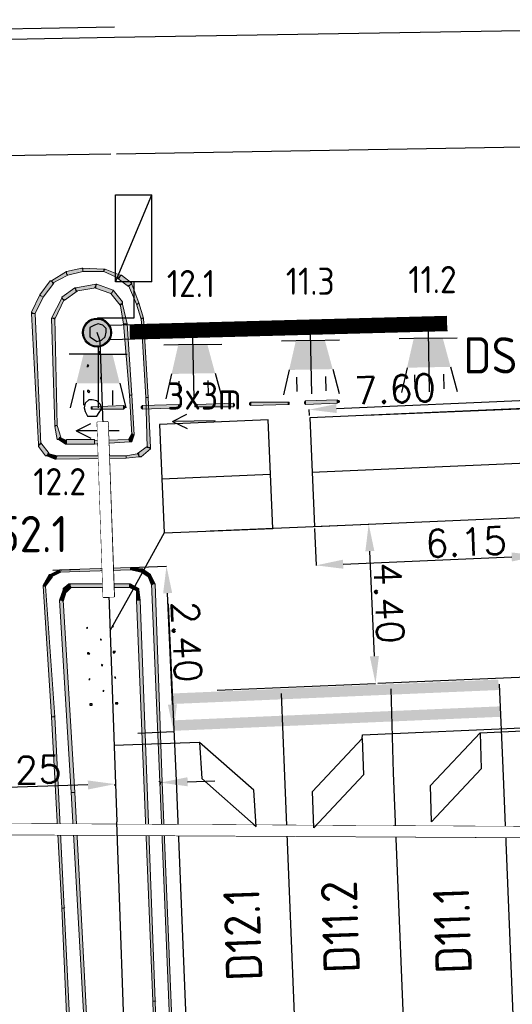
# Model space of a CAD drawing. Header units: millimetres. Extents: x -27 to 2301, y -256 to 766.
# Tile 46 of 97: x 234 to 247, y 40 to 67. Entities that reach past the tile are written whole.
import ezdxf

# ---------------------------------------------------------------- set-up
doc = ezdxf.new("R2010")
doc.units = ezdxf.units.MM
doc.set_wipeout_variables(frame=1)
doc.linetypes.add('DASHED', pattern=[19.05, 12.7, -6.35])
doc.linetypes.add('LIJN1-1', pattern=[2, 1, -1])
for name, color, linetype in [('SIV-ONDERGROND-ALG', 251, 'Continuous'), ('SIV-VRI-DETECTIE', 4, 'Continuous'), ('SIV-VRI-KABEL', 3, 'Continuous'), ('SIV-VRI-LUSUITSLIJPER', 7, 'Continuous'), ('SIV-VRI-MAATVOERING', 7, 'Continuous'), ('SIV-VRI-MANTELBUIS', 1, 'Continuous'), ('SIV-VRI-WEGMEUBILAIR', 7, 'Continuous'), ('SIV-WEGMARKERING', 7, 'Continuous'), ('WEG-XX-TEKST25', 2, 'Continuous')]:
    doc.layers.add(name, color=color, linetype=linetype)
doc.styles.add('ISO', font='ISO.shx')
doc.styles.get("Standard").update_dxf_attribs({"font": 'txt.shx'})
doc.styles.add('T25', font='Isocp.shx', dxfattribs={"width": 1.2, "height": 0.0025})
doc.dimstyles.get("Standard").update_dxf_attribs({"dimtxt": 0.18, "dimasz": 0.18, "dimexe": 0.18, "dimexo": 0.0625, "dimgap": 0.09, "dimtad": 0, "dimtih": 1, "dimtoh": 1, "dimzin": 0, "dimdsep": 46, "dimtxsty": 'Standard', "dimcen": 0.09, "dimadec": 0, "dimazin": 0, "dimtfac": 1, "dimtofl": 0, "dimtmove": 0, "dimatfit": 3, "dimfxl": 1, "dimtolj": 1, "dimtzin": 0, "dimarcsym": 0})

# ---------------------------------------------------------------- blocks, each defined once
blk = doc.blocks.new('2x1l')
at = {"layer": 'SIV-VRI-DETECTIE'}
for p, q in [((1.414, 1.414), (0, 0)), ((1, 0), (2.414, 1.414)), ((2.414, 1.414), (1.414, 1.414)), ((0, 0), (1, 0))]:
    blk.add_line(p, q, dxfattribs=at)
blk = doc.blocks.new('2x1r')
at = {"layer": 'SIV-VRI-DETECTIE'}
for p, q in [((0, 0), (-1.414, 1.414)), ((-1.414, 1.414), (-0.414, 1.414)), ((-0.414, 1.414), (1, 0)), ((1, 0), (0, 0))]:
    blk.add_line(p, q, dxfattribs=at)
blk = doc.blocks.new('*U13')
at = {"color": 0}
for points in [[(0.346, 0.2), (9.656, 0.2)], [(0.346, -0.2), (9.661, -0.2)]]:
    blk.add_lwpolyline(points, dxfattribs=at)
at = {"color": 0, "linetype": 'LIJN1-1', "ltscale": 0.9, "const_width": 0.4}
blk.add_lwpolyline([(0.9, 0), (9.656, 0)], dxfattribs=at)
at = {"color": 0}
blk.add_circle((0, 0), 0.4, dxfattribs=at)
blk = doc.blocks.new('COMB_OV')
at = {"layer": 'SIV-VRI-WEGMEUBILAIR'}
for p, q in [((0.5, 3.4), (1.5, 3.4)), ((0.5, 1), (0.5, 3.4)), ((0.5, 1), (1.5, 3.4)), ((1.5, 1), (1.5, 3.4)), ((1.5, 1), (0.5, 1)), ((1, 1), (1, 0)), ((1, 0), (0, 0))]:
    blk.add_line(p, q, dxfattribs=at)
blk = doc.blocks.new('30LNTS')
at = {"layer": 'SIV-VRI-WEGMEUBILAIR'}
for p, q in [((0.2, 0), (0.2, 0.8)), ((1, 0.6), (1.679, 0.769)), ((1.2, 0.4), (1.6, 0.4)), ((0, 0), (1.675, 0)), ((0.2, 0), (0.2, -0.8)), ((1.2, -0.4), (1.6, -0.4)), ((1, -0.6), (1.679, -0.769))]:
    blk.add_line(p, q, dxfattribs=at)
blk.add_solid([(0.2, 0.4), (0.2, -0.4), (1, 0.6), (1, -0.6)], dxfattribs=at)
blk = doc.blocks.new('30LNTSLA')
at = {"layer": 'SIV-VRI-WEGMEUBILAIR'}
for p, q in [((0.2, 0), (0.2, 0.8)), ((1, 0.6), (1.679, 0.769)), ((2.313, 0.58), (2.313, -0.579)), ((1.2, 0.4), (1.6, 0.4)), ((0, 0), (1.675, 0)), ((0.2, 0), (0.2, -0.8)), ((2.313, -0.6), (2.113, -0.202)), ((2.313, -0.6), (2.513, -0.202)), ((1.2, -0.4), (1.6, -0.4)), ((1, -0.6), (1.679, -0.769))]:
    blk.add_line(p, q, dxfattribs=at)
blk.add_solid([(0.2, 0.4), (0.2, -0.4), (1, 0.6), (1, -0.6)], dxfattribs=at)
blk = doc.blocks.new('*D62')
at = {"layer": 'Defpoints', "color": 0}
for p in [(236.853, 51.77), (237.903, 51.815), (237.049, 47.203)]:
    blk.add_point(p, dxfattribs=at)
at = {"layer": 'SIV-VRI-MAATVOERING', "color": 0, "lineweight": -2}
for p, q in [((236.915, 51.773), (237.903, 51.815)), ((238.067, 47.997), (237.935, 51.066)), ((237.111, 47.206), (238.099, 47.248))]:
    blk.add_line(p, q, dxfattribs=at)
at = {"layer": 'SIV-VRI-MAATVOERING', "color": 0}
for points in [[(238.06, 51.071), (237.81, 51.061), (237.903, 51.815)], [(238.192, 48.003), (237.942, 47.992), (238.099, 47.248)]]:
    blk.add_solid(points, dxfattribs=at)
at = {"layer": 'SIV-VRI-MAATVOERING', "color": 0, "insert": (238.458, 49.728), "char_height": 0.75, "attachment_point": 5, "rotation": 272.4596}
blk.add_mtext('\\A1;2.40', dxfattribs=at)
blk = doc.blocks.new('*D63')
at = {"layer": 'Defpoints', "color": 0}
for p in [(236.486, 45.814), (236.487, 45.8), (237.735, 45.855)]:
    blk.add_point(p, dxfattribs=at)
at = {"layer": 'SIV-VRI-MAATVOERING', "color": 0, "lineweight": -2}
for p, q in [((235.737, 45.776), (232.809, 45.681)), ((236.488, 45.752), (236.487, 45.8)), ((237.737, 45.792), (237.736, 45.84)), ((238.486, 45.864), (239.235, 45.888))]:
    blk.add_line(p, q, dxfattribs=at)
at = {"layer": 'SIV-VRI-MAATVOERING', "color": 0}
for points in [[(238.481, 45.989), (238.49, 45.739), (237.736, 45.84)], [(235.733, 45.9), (235.741, 45.651), (236.487, 45.8)]]:
    blk.add_solid(points, dxfattribs=at)
at = {"layer": 'SIV-VRI-MAATVOERING', "color": 0, "insert": (233.883, 46.181), "char_height": 0.75, "attachment_point": 5, "rotation": 1.8472}
blk.add_mtext('\\A1;1.25', dxfattribs=at)
blk = doc.blocks.new('*D75')
at = {"layer": 'Defpoints', "color": 0}
for p in [(243.478, 52.975), (239.049, 52.785), (239.238, 48.389)]:
    blk.add_point(p, dxfattribs=at)
at = {"layer": 'SIV-VRI-MAATVOERING', "color": 0, "lineweight": -2}
for p, q in [((239.111, 52.787), (243.478, 52.975)), ((243.635, 49.328), (243.511, 52.226)), ((239.3, 48.391), (243.667, 48.579))]:
    blk.add_line(p, q, dxfattribs=at)
at = {"layer": 'SIV-VRI-MAATVOERING', "color": 0}
for points in [[(243.635, 52.231), (243.386, 52.22), (243.478, 52.975)], [(243.76, 49.334), (243.51, 49.323), (243.667, 48.579)]]:
    blk.add_solid(points, dxfattribs=at)
at = {"layer": 'SIV-VRI-MAATVOERING', "color": 0, "insert": (244.037, 50.797), "char_height": 0.75, "attachment_point": 5, "rotation": 272.4596}
blk.add_mtext('\\A1;4.40', dxfattribs=at)
blk = doc.blocks.new('*D76')
at = {"layer": 'Defpoints', "color": 0}
for p in [(248.124, 53.174), (241.98, 52.911), (248.17, 52.099)]:
    blk.add_point(p, dxfattribs=at)
at = {"layer": 'SIV-VRI-MAATVOERING', "color": 0, "lineweight": -2}
for p, q in [((248.127, 53.112), (248.17, 52.099)), ((241.982, 52.848), (242.026, 51.835)), ((242.775, 51.867), (247.421, 52.067))]:
    blk.add_line(p, q, dxfattribs=at)
at = {"layer": 'SIV-VRI-MAATVOERING', "color": 0}
for points in [[(247.416, 52.192), (247.426, 51.942), (248.17, 52.099)], [(242.77, 51.992), (242.781, 51.742), (242.026, 51.835)]]:
    blk.add_solid(points, dxfattribs=at)
at = {"layer": 'SIV-VRI-MAATVOERING', "color": 0, "insert": (246.16, 52.478), "char_height": 0.75, "attachment_point": 5, "rotation": 2.4596}
blk.add_mtext('\\A1;6.15', dxfattribs=at)
blk = doc.blocks.new('*D77')
at = {"layer": 'Defpoints', "color": 0}
for p in [(249.434, 56.458), (249.444, 56.234), (241.851, 55.908)]:
    blk.add_point(p, dxfattribs=at)
at = {"layer": 'SIV-VRI-MAATVOERING', "color": 0, "lineweight": -2}
for p, q in [((242.591, 56.164), (248.685, 56.425)), ((249.441, 56.296), (249.434, 56.458)), ((241.848, 55.97), (241.841, 56.131))]:
    blk.add_line(p, q, dxfattribs=at)
at = {"layer": 'SIV-VRI-MAATVOERING', "color": 0}
for points in [[(248.68, 56.55), (248.69, 56.3), (249.434, 56.458)], [(242.585, 56.288), (242.596, 56.039), (241.841, 56.131)]]:
    blk.add_solid(points, dxfattribs=at)
at = {"layer": 'SIV-VRI-MAATVOERING', "color": 0, "insert": (244.208, 56.699), "char_height": 0.75, "attachment_point": 5, "rotation": 2.4596}
blk.add_mtext('\\A1;7.60', dxfattribs=at)
blk = doc.blocks.new('*D78')
at = {"layer": 'Defpoints', "color": 0}
for p in [(243.35, 55.972), (248.368, 56.188), (243.667, 48.579)]:
    blk.add_point(p, dxfattribs=at)
at = {"layer": 'SIV-VRI-MAATVOERING', "color": 0, "lineweight": -2}
for p, q in [((243.412, 55.975), (248.368, 56.188)), ((248.653, 49.544), (248.4, 55.438)), ((243.73, 48.582), (248.685, 48.795))]:
    blk.add_line(p, q, dxfattribs=at)
at = {"layer": 'SIV-VRI-MAATVOERING', "color": 0}
for points in [[(248.525, 55.444), (248.275, 55.433), (248.368, 56.188)], [(248.778, 49.549), (248.528, 49.538), (248.685, 48.795)]]:
    blk.add_solid(points, dxfattribs=at)
at = {"layer": 'SIV-VRI-MAATVOERING', "color": 0, "insert": (248.961, 53.21), "char_height": 0.75, "attachment_point": 5, "rotation": 272.4596}
blk.add_mtext('\\A1;7.20', dxfattribs=at)

msp = doc.modelspace()

# ---------------------------------------------------------------- hatches: boundary and pattern name
at = {"layer": 'SIV-ONDERGROND-ALG'}
h = msp.add_hatch(color=256, dxfattribs=at)
h.dxf.hatch_style = 2
h.paths.add_polyline_path([(235.146, 59.879), (235.178, 59.846), (235.596, 59.943), (235.596, 60.007), (235.564, 60.039), (235.146, 59.943)])
h = msp.add_hatch(color=256, dxfattribs=at)
h.dxf.hatch_style = 2
h.paths.add_polyline_path([(235.564, 60.039), (235.596, 60.039), (235.596, 60.007)])
h = msp.add_hatch(color=256, dxfattribs=at)
h.dxf.hatch_style = 2
h.paths.add_polyline_path([(235.596, 60.007), (235.596, 59.943), (236.175, 59.943), (236.175, 60.007), (235.596, 60.039)])
h = msp.add_hatch(color=256, dxfattribs=at)
h.dxf.hatch_style = 2
h.paths.add_polyline_path([(234.76, 59.653), (234.76, 59.621), (235.178, 59.846), (235.146, 59.879), (235.146, 59.943), (234.728, 59.686)])
h = msp.add_hatch(color=256, dxfattribs=at)
h.dxf.hatch_style = 2
h.paths.add_polyline_path([(235.114, 59.943), (235.146, 59.943), (235.146, 59.911), (235.114, 59.911)])
h = msp.add_hatch(color=256, dxfattribs=at)
h.dxf.hatch_style = 2
h.paths.add_polyline_path([(236.175, 60.007), (236.208, 60.007), (236.175, 59.975)])
h = msp.add_hatch(color=256, dxfattribs=at)
h.dxf.hatch_style = 2
h.paths.add_polyline_path([(236.175, 59.975), (236.175, 59.943), (236.594, 59.75), (236.626, 59.814), (236.626, 59.846), (236.208, 60.007)])
h = msp.add_hatch(color=256, dxfattribs=at)
h.dxf.hatch_style = 2
h.paths.add_polyline_path([(236.626, 59.814), (236.561, 59.75), (236.851, 59.525), (236.883, 59.557), (236.947, 59.621), (236.658, 59.846)])
h = msp.add_hatch(color=256, dxfattribs=at)
h.dxf.hatch_style = 2
h.paths.add_polyline_path([(236.626, 59.846), (236.658, 59.846), (236.626, 59.814)])
h = msp.add_hatch(color=256, dxfattribs=at)
h.dxf.hatch_style = 2
h.paths.add_polyline_path([(234.439, 59.267), (234.503, 59.235), (234.792, 59.621), (234.76, 59.653), (234.696, 59.686), (234.406, 59.3)])
h = msp.add_hatch(color=256, dxfattribs=at)
h.dxf.hatch_style = 2
h.paths.add_polyline_path([(234.696, 59.686), (234.728, 59.686), (234.76, 59.653)])
h = msp.add_hatch(color=256, dxfattribs=at)
h.dxf.hatch_style = 2
h.paths.add_polyline_path([(235.403, 59.428), (235.403, 59.396), (235.95, 59.493), (235.95, 59.589), (235.403, 59.493)])
h = msp.add_hatch(color=256, dxfattribs=at)
h.dxf.hatch_style = 2
h.paths.add_polyline_path([(235.95, 59.557), (235.918, 59.493), (236.368, 59.332), (236.401, 59.364), (236.433, 59.428), (235.982, 59.589)])
h = msp.add_hatch(color=256, dxfattribs=at)
h.dxf.hatch_style = 2
h.paths.add_polyline_path([(235.95, 59.589), (235.982, 59.589), (235.95, 59.557)])
h = msp.add_hatch(color=256, dxfattribs=at)
h.dxf.hatch_style = 2
h.paths.add_polyline_path([(236.883, 59.557), (236.851, 59.557), (237.076, 59.042), (237.108, 59.042), (237.14, 59.074), (236.947, 59.589)])
h = msp.add_hatch(color=256, dxfattribs=at)
h.dxf.hatch_style = 2
h.paths.add_polyline_path([(236.947, 59.621), (236.947, 59.589), (236.883, 59.557)])
h = msp.add_hatch(color=256, dxfattribs=at)
h.dxf.hatch_style = 2
h.paths.add_polyline_path([(234.246, 58.785), (234.278, 58.785), (234.503, 59.235), (234.439, 59.267), (234.406, 59.3), (234.181, 58.817)])
h = msp.add_hatch(color=256, dxfattribs=at)
h.dxf.hatch_style = 2
h.paths.add_polyline_path([(235.05, 59.171), (235.082, 59.139), (235.436, 59.396), (235.403, 59.428), (235.371, 59.493), (235.017, 59.235)])
h = msp.add_hatch(color=256, dxfattribs=at)
h.dxf.hatch_style = 2
h.paths.add_polyline_path([(235.017, 59.203), (235.017, 59.235), (235.05, 59.171)])
h = msp.add_hatch(color=256, dxfattribs=at)
h.dxf.hatch_style = 2
h.paths.add_polyline_path([(235.371, 59.493), (235.403, 59.493), (235.403, 59.428)])
h = msp.add_hatch(color=256, dxfattribs=at)
h.dxf.hatch_style = 2
h.paths.add_polyline_path([(236.401, 59.364), (236.368, 59.332), (236.626, 59.01), (236.658, 59.042), (236.69, 59.107), (236.433, 59.428)])
h = msp.add_hatch(color=256, dxfattribs=at)
h.dxf.hatch_style = 2
h.paths.add_polyline_path([(234.76, 58.656), (234.824, 58.624), (235.082, 59.171), (235.05, 59.171), (235.017, 59.203), (234.728, 58.656)])
h = msp.add_hatch(color=256, dxfattribs=at)
h.dxf.hatch_style = 2
h.paths.add_polyline_path([(236.658, 59.042), (236.626, 59.042), (236.722, 58.495), (236.819, 58.495), (236.69, 59.042)])
h = msp.add_hatch(color=256, dxfattribs=at)
h.dxf.hatch_style = 2
h.paths.add_polyline_path([(236.69, 59.107), (236.69, 59.042), (236.658, 59.042)])
h = msp.add_hatch(color=256, dxfattribs=at)
h.dxf.hatch_style = 2
h.paths.add_polyline_path([(237.108, 59.042), (237.076, 59.042), (237.205, 58.624), (237.237, 58.656), (237.269, 58.656), (237.14, 59.074)])
h = msp.add_hatch(color=256, dxfattribs=at)
h.dxf.hatch_style = 2
h.paths.add_polyline_path([(234.181, 58.785), (234.181, 58.817), (234.246, 58.785)])
h = msp.add_hatch(color=256, dxfattribs=at)
h.dxf.hatch_style = 2
h.paths.add_polyline_path([(234.406, 55.182), (234.439, 55.182), (234.278, 58.785), (234.181, 58.785), (234.374, 55.182)])
h = msp.add_hatch(color=256, dxfattribs=at)
h.dxf.hatch_style = 2
h.paths.add_polyline_path([(234.857, 55.697), (234.889, 55.697), (234.824, 58.656), (234.728, 58.656), (234.824, 55.697)])
h = msp.add_hatch(color=256, dxfattribs=at)
h.dxf.hatch_style = 2
h.paths.add_polyline_path([(236.754, 58.495), (236.722, 58.495), (236.883, 56.533), (236.947, 56.533), (236.819, 58.495)])
h = msp.add_hatch(color=256, dxfattribs=at)
h.dxf.hatch_style = 2
h.paths.add_polyline_path([(237.237, 58.656), (237.205, 58.656), (237.333, 56.469), (237.398, 56.469), (237.269, 58.656)])
h = msp.add_hatch(color=256, dxfattribs=at)
h.dxf.hatch_style = 2
h.paths.add_polyline_path([(236.915, 56.533), (236.883, 56.533), (236.947, 55.44), (237.012, 55.44), (236.947, 56.533)])
h = msp.add_hatch(color=256, dxfattribs=at)
h.dxf.hatch_style = 2
h.paths.add_polyline_path([(236.947, 56.533), (236.947, 56.566), (236.98, 56.533)])
h = msp.add_hatch(color=256, dxfattribs=at)
h.dxf.hatch_style = 2
h.paths.add_polyline_path([(235.854, 56.18), (235.854, 56.147), (236.722, 56.147), (236.722, 56.244), (235.854, 56.212)])
h = msp.add_hatch(color=256, dxfattribs=at)
h.dxf.hatch_style = 2
h.paths.add_polyline_path([(236.722, 56.244), (236.754, 56.212), (236.754, 56.18), (236.722, 56.147), (236.722, 56.212)])
h = msp.add_hatch(color=256, dxfattribs=at)
h.dxf.hatch_style = 2
h.paths.add_polyline_path([(237.237, 56.147), (237.205, 56.18), (237.205, 56.212), (237.237, 56.244), (237.237, 56.212)])
h = msp.add_hatch(color=256, dxfattribs=at)
h.dxf.hatch_style = 2
h.paths.add_polyline_path([(237.237, 56.212), (237.237, 56.147), (238.234, 56.18), (238.234, 56.276), (237.237, 56.244)])
h = msp.add_hatch(color=256, dxfattribs=at)
h.dxf.hatch_style = 2
h.paths.add_polyline_path([(237.366, 56.469), (237.333, 56.469), (237.366, 55.086), (237.462, 55.086), (237.398, 56.469)])
h = msp.add_hatch(color=256, dxfattribs=at)
h.dxf.hatch_style = 2
h.paths.add_polyline_path([(237.398, 56.469), (237.398, 56.501), (237.43, 56.469)])
h = msp.add_hatch(color=256, dxfattribs=at)
h.dxf.hatch_style = 2
h.paths.add_polyline_path([(238.234, 56.276), (238.298, 56.244), (238.298, 56.212), (238.234, 56.18), (238.234, 56.212)])
h = msp.add_hatch(color=256, dxfattribs=at)
h.dxf.hatch_style = 2
h.paths.add_polyline_path([(238.749, 56.212), (238.684, 56.212), (238.684, 56.276), (238.749, 56.276), (238.749, 56.244)])
h = msp.add_hatch(color=256, dxfattribs=at)
h.dxf.hatch_style = 2
h.paths.add_polyline_path([(238.749, 56.244), (238.749, 56.212), (239.746, 56.212), (239.746, 56.308), (238.749, 56.276)])
h = msp.add_hatch(color=256, dxfattribs=at)
h.dxf.hatch_style = 2
h.paths.add_polyline_path([(239.746, 56.308), (239.778, 56.276), (239.778, 56.244), (239.746, 56.212), (239.746, 56.276)])
h = msp.add_hatch(color=256, dxfattribs=at)
h.dxf.hatch_style = 2
h.paths.add_polyline_path([(240.228, 56.244), (240.196, 56.276), (240.196, 56.308), (240.228, 56.34), (240.228, 56.276)])
h = msp.add_hatch(color=256, dxfattribs=at)
h.dxf.hatch_style = 2
h.paths.add_polyline_path([(240.228, 56.276), (240.228, 56.244), (241.258, 56.276), (241.258, 56.34), (240.228, 56.34)])
h = msp.add_hatch(color=256, dxfattribs=at)
h.dxf.hatch_style = 2
h.paths.add_polyline_path([(241.258, 56.34), (241.29, 56.34), (241.29, 56.276), (241.258, 56.276), (241.258, 56.308)])
h = msp.add_hatch(color=256, dxfattribs=at)
h.dxf.hatch_style = 2
h.paths.add_polyline_path([(241.74, 56.276), (241.708, 56.308), (241.708, 56.34), (241.74, 56.373), (241.74, 56.34)])
h = msp.add_hatch(color=256, dxfattribs=at)
h.dxf.hatch_style = 2
h.paths.add_polyline_path([(241.74, 56.34), (241.74, 56.276), (242.608, 56.308), (242.608, 56.405), (241.74, 56.373)])
h = msp.add_hatch(color=256, dxfattribs=at)
h.dxf.hatch_style = 2
h.paths.add_polyline_path([(242.608, 56.405), (242.673, 56.373), (242.673, 56.34), (242.608, 56.308), (242.608, 56.34)])
h = msp.add_hatch(color=256, dxfattribs=at)
h.dxf.hatch_style = 2
h.paths.add_polyline_path([(235.854, 56.147), (235.822, 56.147), (235.822, 56.212), (235.854, 56.212), (235.854, 56.18)])
h = msp.add_hatch(color=256, dxfattribs=at)
h.dxf.hatch_style = 2
h.paths.add_polyline_path([(234.953, 55.343), (234.985, 55.375), (234.889, 55.697), (234.857, 55.697), (234.824, 55.665), (234.889, 55.311)])
h = msp.add_hatch(color=256, dxfattribs=at)
h.dxf.hatch_style = 2
h.paths.add_polyline_path([(234.824, 55.665), (234.824, 55.697), (234.857, 55.697)])
h = msp.add_hatch(color=256, dxfattribs=at)
h.dxf.hatch_style = 2
h.paths.add_polyline_path([(236.98, 55.44), (236.947, 55.472), (236.851, 55.311), (236.883, 55.279), (236.947, 55.247), (237.012, 55.44)])
h = msp.add_hatch(color=256, dxfattribs=at)
h.dxf.hatch_style = 2
h.paths.add_polyline_path([(234.631, 54.893), (234.664, 54.925), (234.439, 55.215), (234.406, 55.182), (234.374, 55.118), (234.567, 54.861)])
h = msp.add_hatch(color=256, dxfattribs=at)
h.dxf.hatch_style = 2
h.paths.add_polyline_path([(234.374, 55.118), (234.374, 55.182), (234.406, 55.182)])
h = msp.add_hatch(color=256, dxfattribs=at)
h.dxf.hatch_style = 2
h.paths.add_polyline_path([(234.921, 55.311), (234.889, 55.311), (234.953, 55.343)])
h = msp.add_hatch(color=256, dxfattribs=at)
h.dxf.hatch_style = 2
h.paths.add_polyline_path([(235.146, 55.247), (235.146, 55.279), (234.953, 55.375), (234.953, 55.343), (234.921, 55.311), (235.114, 55.182)])
h = msp.add_hatch(color=256, dxfattribs=at)
h.dxf.hatch_style = 2
h.paths.add_polyline_path([(235.146, 55.182), (235.114, 55.182), (235.146, 55.247)])
h = msp.add_hatch(color=256, dxfattribs=at)
h.dxf.hatch_style = 2
h.paths.add_polyline_path([(235.918, 55.247), (235.918, 55.311), (235.146, 55.311), (235.146, 55.182), (235.918, 55.182)])
h = msp.add_hatch(color=256, dxfattribs=at)
h.dxf.hatch_style = 2
h.paths.add_polyline_path([(236.883, 55.279), (236.883, 55.311), (235.918, 55.279), (235.918, 55.182), (236.883, 55.247)])
h = msp.add_hatch(color=256, dxfattribs=at)
h.dxf.hatch_style = 2
h.paths.add_polyline_path([(235.918, 55.182), (235.918, 55.215), (235.95, 55.182)])
h = msp.add_hatch(color=256, dxfattribs=at)
h.dxf.hatch_style = 2
h.paths.add_polyline_path([(236.947, 55.247), (236.915, 55.247), (236.883, 55.247), (236.883, 55.279)])
h = msp.add_hatch(color=256, dxfattribs=at)
h.dxf.hatch_style = 2
h.paths.add_polyline_path([(234.599, 54.861), (234.567, 54.861), (234.631, 54.893)])
h = msp.add_hatch(color=256, dxfattribs=at)
h.dxf.hatch_style = 2
h.paths.add_polyline_path([(234.857, 54.796), (234.889, 54.861), (234.631, 54.925), (234.631, 54.893), (234.599, 54.861), (234.824, 54.764)])
h = msp.add_hatch(color=256, dxfattribs=at)
h.dxf.hatch_style = 2
h.paths.add_polyline_path([(237.14, 54.861), (237.14, 54.925), (236.787, 54.861), (236.787, 54.796), (237.14, 54.829)])
h = msp.add_hatch(color=256, dxfattribs=at)
h.dxf.hatch_style = 2
h.paths.add_polyline_path([(237.398, 55.086), (237.366, 55.118), (237.108, 54.925), (237.14, 54.861), (237.205, 54.829), (237.462, 55.054)])
h = msp.add_hatch(color=256, dxfattribs=at)
h.dxf.hatch_style = 2
h.paths.add_polyline_path([(237.462, 55.086), (237.462, 55.054), (237.398, 55.086)])
h = msp.add_hatch(color=256, dxfattribs=at)
h.dxf.hatch_style = 2
h.paths.add_polyline_path([(234.857, 54.764), (234.824, 54.764), (234.857, 54.796)])
h = msp.add_hatch(color=256, dxfattribs=at)
h.dxf.hatch_style = 2
h.paths.add_polyline_path([(236.787, 54.829), (236.787, 54.861), (234.857, 54.861), (234.857, 54.764), (236.787, 54.796)])
h = msp.add_hatch(color=256, dxfattribs=at)
h.dxf.hatch_style = 2
h.paths.add_polyline_path([(237.205, 54.829), (237.14, 54.829), (237.14, 54.861)])
h = msp.add_hatch(color=256, dxfattribs=at)
h.dxf.hatch_style = 2
h.paths.add_polyline_path([(234.696, 51.548), (234.728, 51.516), (234.985, 51.644), (234.953, 51.676), (234.953, 51.709), (234.696, 51.58)])
h = msp.add_hatch(color=256, dxfattribs=at)
h.dxf.hatch_style = 2
h.paths.add_polyline_path([(234.953, 51.676), (234.953, 51.644), (236.915, 51.709), (236.915, 51.773), (234.953, 51.709)])
h = msp.add_hatch(color=256, dxfattribs=at)
h.dxf.hatch_style = 2
h.paths.add_polyline_path([(236.915, 51.741), (236.915, 51.709), (237.205, 51.644), (237.205, 51.741), (236.915, 51.773)])
h = msp.add_hatch(color=256, dxfattribs=at)
h.dxf.hatch_style = 2
h.paths.add_polyline_path([(237.205, 51.741), (237.237, 51.741), (237.205, 51.709)])
h = msp.add_hatch(color=256, dxfattribs=at)
h.dxf.hatch_style = 2
h.paths.add_polyline_path([(237.205, 51.709), (237.205, 51.644), (237.398, 51.516), (237.43, 51.548), (237.462, 51.58), (237.237, 51.741)])
h = msp.add_hatch(color=256, dxfattribs=at)
h.dxf.hatch_style = 2
h.paths.add_polyline_path([(234.535, 51.258), (234.567, 51.258), (234.76, 51.516), (234.696, 51.548), (234.664, 51.58), (234.503, 51.29)])
h = msp.add_hatch(color=256, dxfattribs=at)
h.dxf.hatch_style = 2
h.paths.add_polyline_path([(234.664, 51.58), (234.696, 51.58), (234.696, 51.548)])
h = msp.add_hatch(color=256, dxfattribs=at)
h.dxf.hatch_style = 2
h.paths.add_polyline_path([(237.43, 51.548), (237.398, 51.516), (237.494, 51.29), (237.526, 51.323), (237.591, 51.323), (237.462, 51.58)])
h = msp.add_hatch(color=256, dxfattribs=at)
h.dxf.hatch_style = 2
h.paths.add_polyline_path([(234.503, 51.258), (234.503, 51.29), (234.535, 51.258)])
h = msp.add_hatch(color=256, dxfattribs=at)
h.dxf.hatch_style = 2
h.paths.add_polyline_path([(234.76, 47.656), (234.824, 47.656), (234.567, 51.258), (234.503, 51.258), (234.728, 47.656)])
h = msp.add_hatch(color=256, dxfattribs=at)
h.dxf.hatch_style = 2
h.paths.add_polyline_path([(235.082, 51.13), (235.05, 51.162), (234.953, 50.872), (235.017, 50.872), (235.05, 50.84), (235.146, 51.13)])
h = msp.add_hatch(color=256, dxfattribs=at)
h.dxf.hatch_style = 2
h.paths.add_polyline_path([(235.243, 51.258), (235.21, 51.323), (235.05, 51.194), (235.082, 51.13), (235.146, 51.097), (235.275, 51.226)])
h = msp.add_hatch(color=256, dxfattribs=at)
h.dxf.hatch_style = 2
h.paths.add_polyline_path([(235.05, 51.194), (235.05, 51.162), (235.082, 51.13)])
h = msp.add_hatch(color=256, dxfattribs=at)
h.dxf.hatch_style = 2
h.paths.add_polyline_path([(235.243, 51.323), (235.21, 51.323), (235.243, 51.258)])
h = msp.add_hatch(color=256, dxfattribs=at)
h.dxf.hatch_style = 2
h.paths.add_polyline_path([(236.883, 51.258), (236.883, 51.323), (235.243, 51.323), (235.243, 51.226), (236.883, 51.226)])
h = msp.add_hatch(color=256, dxfattribs=at)
h.dxf.hatch_style = 2
h.paths.add_polyline_path([(237.108, 51.162), (237.14, 51.194), (236.915, 51.323), (236.883, 51.258), (236.883, 51.226), (237.076, 51.13)])
h = msp.add_hatch(color=256, dxfattribs=at)
h.dxf.hatch_style = 2
h.paths.add_polyline_path([(236.915, 51.323), (236.883, 51.323), (236.883, 51.258)])
h = msp.add_hatch(color=256, dxfattribs=at)
h.dxf.hatch_style = 2
h.paths.add_polyline_path([(237.14, 50.872), (237.173, 50.872), (237.14, 51.162), (237.076, 51.162), (237.076, 50.872)])
h = msp.add_hatch(color=256, dxfattribs=at)
h.dxf.hatch_style = 2
h.paths.add_polyline_path([(237.14, 51.162), (237.14, 51.194), (237.108, 51.162)])
h = msp.add_hatch(color=256, dxfattribs=at)
h.dxf.hatch_style = 2
h.paths.add_polyline_path([(237.526, 51.323), (237.494, 51.323), (237.719, 45.855), (237.784, 45.855), (237.591, 51.323)])
h = msp.add_hatch(color=256, dxfattribs=at)
h.dxf.hatch_style = 2
h.paths.add_polyline_path([(235.017, 50.872), (234.953, 50.872), (235.275, 45.565), (235.371, 45.565), (235.05, 50.872)])
h = msp.add_hatch(color=256, dxfattribs=at)
h.dxf.hatch_style = 2
h.paths.add_polyline_path([(237.559, 39.807), (237.591, 39.807), (237.173, 50.872), (237.076, 50.872), (237.526, 39.807)])
h = msp.add_hatch(color=256, dxfattribs=at)
h.dxf.hatch_style = 2
h.paths.add_polyline_path([(235.05, 42.381), (235.082, 42.381), (234.824, 47.656), (234.728, 47.656), (235.017, 42.381)])
h = msp.add_hatch(color=256, dxfattribs=at)
h.dxf.hatch_style = 2
h.paths.add_polyline_path([(234.792, 47.656), (234.792, 47.688), (234.824, 47.688), (234.824, 47.656)])
h = msp.add_hatch(color=256, dxfattribs=at)
h.dxf.hatch_style = 2
h.paths.add_polyline_path([(237.687, 45.855), (237.687, 45.887), (237.719, 45.887), (237.719, 45.855)])
h = msp.add_hatch(color=256, dxfattribs=at)
h.dxf.hatch_style = 2
h.paths.add_polyline_path([(237.752, 45.855), (237.719, 45.855), (238.234, 33.214), (238.298, 33.214), (237.784, 45.855)])
h = msp.add_hatch(color=256, dxfattribs=at)
h.dxf.hatch_style = 2
h.paths.add_polyline_path([(235.339, 45.565), (235.275, 45.565), (235.854, 35.24), (235.918, 35.24), (235.371, 45.565)])
h = msp.add_hatch(color=256, dxfattribs=at)
h.dxf.hatch_style = 2
h.paths.add_polyline_path([(235.403, 35.047), (235.436, 35.047), (235.082, 42.381), (235.017, 42.381), (235.339, 35.047)])
h = msp.add_hatch(color=256, dxfattribs=at)
h.dxf.hatch_style = 2
h.paths.add_polyline_path([(235.082, 42.381), (235.082, 42.413), (235.114, 42.381)])
h = msp.add_hatch(color=256, dxfattribs=at)
h.dxf.hatch_style = 2
h.paths.add_polyline_path([(237.784, 31.638), (237.848, 31.638), (237.591, 39.807), (237.526, 39.807), (237.752, 31.638)])
h = msp.add_hatch(color=256, dxfattribs=at)
h.dxf.hatch_style = 2
h.paths.add_polyline_path([(237.591, 39.807), (237.591, 39.84), (237.623, 39.807)])
at = {"layer": 'SIV-VRI-MAATVOERING'}
h = msp.add_hatch(color=256, dxfattribs=at)
edge = h.paths.add_edge_path()
edge.add_arc((235.988, 58.257), 0.375, 0, 360)
at = {"layer": 'SIV-WEGMARKERING'}
h = msp.add_hatch(color=256, dxfattribs=at)
h.dxf.hatch_style = 2
h.paths.add_polyline_path([(247.047, 48.685), (238.073, 48.01), (238.041, 48.299)])
h = msp.add_hatch(color=256, dxfattribs=at)
h.dxf.hatch_style = 2
h.paths.add_polyline_path([(247.079, 48.396), (247.047, 48.685), (238.073, 48.01)])
h = msp.add_hatch(color=256, dxfattribs=at)
h.dxf.hatch_style = 2
h.paths.add_polyline_path([(247.112, 47.656), (247.112, 47.945), (238.105, 47.27)])
h = msp.add_hatch(color=256, dxfattribs=at)
h.dxf.hatch_style = 2
h.paths.add_polyline_path([(247.112, 47.945), (238.105, 47.27), (238.105, 47.559)])

# ---------------------------------------------------------------- linework, layer by layer
at = {"layer": 'SIV-ONDERGROND-ALG', "lineweight": 25}
for points in [[(236.465, 66.408), (279.727, 67.116)], [(216.169, 66.376), (226.333, 66.505), (236.465, 66.698)], [(216.169, 66.086), (226.333, 66.215), (236.465, 66.408)], [(236.529, 63.192), (255.217, 63.513)], [(216.169, 62.902), (226.269, 63.031), (236.368, 63.192)], [(236.24, 58.27), (236.24, 58.367), (236.143, 58.463), (236.015, 58.495), (235.918, 58.463), (235.789, 58.399), (235.789, 58.27), (235.789, 58.142), (235.886, 58.077), (235.982, 58.013), (236.111, 58.045), (236.208, 58.142), (236.24, 58.27), (236.24, 58.367), (236.143, 58.463), (236.015, 58.495), (235.918, 58.463), (235.789, 58.399), (235.789, 58.27), (235.789, 58.142), (235.886, 58.077), (235.982, 58.013), (236.111, 58.045), (236.208, 58.142), (236.24, 58.27)], [(236.24, 58.27), (236.24, 58.367), (236.143, 58.463), (236.015, 58.495), (235.918, 58.463), (235.789, 58.399), (235.789, 58.27), (235.789, 58.142), (235.886, 58.077), (235.982, 58.013), (236.111, 58.045), (236.208, 58.142), (236.24, 58.27)], [(236.047, 57.723), (236.047, 57.691), (236.079, 57.691), (236.079, 57.723), (236.047, 57.723)], [(235.725, 57.305), (235.725, 57.337), (235.757, 57.337), (235.725, 57.37), (235.725, 57.37), (235.725, 57.337), (235.725, 57.305)], [(236.111, 56.984), (236.111, 57.016), (236.079, 57.016), (236.079, 56.984), (236.111, 56.984)], [(235.757, 56.598), (235.789, 56.63), (235.757, 56.662), (235.725, 56.662), (235.725, 56.63), (235.757, 56.598)], [(236.111, 56.147), (236.079, 56.276), (235.982, 56.373), (235.854, 56.405), (235.757, 56.405), (235.661, 56.308), (235.629, 56.18), (235.661, 56.083), (235.725, 55.954), (235.854, 55.954), (235.982, 55.954), (236.047, 56.051), (236.111, 56.147)], [(236.111, 56.147), (236.079, 56.276), (235.982, 56.373), (235.854, 56.405), (235.757, 56.405), (235.661, 56.308), (235.629, 56.18), (235.661, 56.083), (235.725, 55.954), (235.854, 55.954), (235.982, 55.954), (236.047, 56.051), (236.111, 56.147)], [(237.945, 50.776), (238.17, 45.887), (238.684, 33.214), (238.877, 26.169), (239.102, 19.865), (239.135, 18.9)], [(235.725, 50.1), (235.725, 50.1), (235.725, 50.132), (235.725, 50.132), (235.693, 50.1), (235.725, 50.1), (235.725, 50.1)], [(236.433, 50.132), (236.433, 50.132), (236.433, 50.165), (236.433, 50.165), (236.433, 50.165), (236.401, 50.165), (236.433, 50.132)], [(236.111, 49.779), (236.111, 49.779), (236.079, 49.811), (236.079, 49.779), (236.111, 49.779)], [(236.465, 49.425), (236.497, 49.457), (236.465, 49.457), (236.433, 49.457), (236.433, 49.425), (236.465, 49.425)], [(235.757, 49.393), (235.757, 49.393), (235.789, 49.393), (235.757, 49.425), (235.725, 49.425), (235.725, 49.393), (235.757, 49.393)], [(236.111, 49.071), (236.143, 49.071), (236.143, 49.071), (236.111, 49.103), (236.111, 49.071), (236.111, 49.071), (236.111, 49.071)], [(235.789, 48.685), (235.789, 48.685), (235.789, 48.717), (235.789, 48.717), (235.757, 48.685), (235.789, 48.685), (235.789, 48.685)], [(236.497, 48.717), (236.497, 48.717), (236.497, 48.749), (236.497, 48.749), (236.465, 48.749), (236.497, 48.717)], [(236.175, 48.363), (236.175, 48.363), (236.175, 48.363), (236.175, 48.396), (236.143, 48.363), (236.143, 48.363), (236.175, 48.363)], [(247.079, 48.556), (247.176, 46.241), (247.691, 33.535), (247.884, 26.491), (248.109, 20.251), (248.141, 19.318)], [(235.822, 47.977), (235.854, 47.977), (235.854, 48.01), (235.789, 48.01), (235.789, 47.977), (235.822, 47.977)], [(236.529, 48.01), (236.561, 48.01), (236.561, 48.042), (236.497, 48.042), (236.497, 48.01), (236.529, 48.01)]]:
    msp.add_lwpolyline(points, dxfattribs=at)
at = {"layer": 'SIV-ONDERGROND-ALG', "lineweight": 5}
for points in [[(235.146, 59.879), (235.178, 59.846), (235.596, 59.943), (235.596, 60.007), (235.564, 60.039), (235.146, 59.943), (235.146, 59.879)], [(235.564, 60.039), (235.596, 60.039)], [(235.596, 60.007), (235.596, 59.943), (236.175, 59.943), (236.175, 60.007), (235.596, 60.039), (235.596, 60.007)], [(234.76, 59.653), (234.76, 59.621), (235.178, 59.846), (235.146, 59.879), (235.146, 59.943), (234.728, 59.686), (234.76, 59.653)], [(236.175, 60.007), (236.208, 60.007)], [(236.175, 59.975), (236.175, 59.943), (236.594, 59.75), (236.626, 59.814), (236.626, 59.846), (236.208, 60.007), (236.175, 59.975)], [(236.626, 59.814), (236.561, 59.75), (236.851, 59.525), (236.883, 59.557), (236.947, 59.621), (236.658, 59.846), (236.626, 59.814)], [(236.626, 59.846), (236.658, 59.846)], [(234.439, 59.267), (234.503, 59.235), (234.792, 59.621), (234.76, 59.653), (234.696, 59.686), (234.406, 59.3), (234.439, 59.267)], [(234.696, 59.686), (234.728, 59.686)], [(235.403, 59.428), (235.403, 59.396), (235.95, 59.493), (235.95, 59.589), (235.403, 59.493), (235.403, 59.428)], [(235.95, 59.557), (235.918, 59.493), (236.368, 59.332), (236.401, 59.364), (236.433, 59.428), (235.982, 59.589), (235.95, 59.557)], [(235.95, 59.589), (235.982, 59.589)], [(236.883, 59.557), (236.851, 59.557), (237.076, 59.042), (237.108, 59.042), (237.14, 59.074), (236.947, 59.589), (236.883, 59.557)], [(236.947, 59.621), (236.947, 59.589)], [(234.246, 58.785), (234.278, 58.785), (234.503, 59.235), (234.439, 59.267), (234.406, 59.3), (234.181, 58.817), (234.246, 58.785)], [(234.406, 59.3), (234.406, 59.3)], [(235.05, 59.171), (235.082, 59.139), (235.436, 59.396), (235.403, 59.428), (235.371, 59.493), (235.017, 59.235), (235.05, 59.171)], [(235.017, 59.203), (235.017, 59.235)], [(235.371, 59.493), (235.403, 59.493)], [(236.401, 59.364), (236.368, 59.332), (236.626, 59.01), (236.658, 59.042), (236.69, 59.107), (236.433, 59.428), (236.401, 59.364)], [(236.433, 59.428), (236.433, 59.428)], [(234.76, 58.656), (234.824, 58.624), (235.082, 59.171), (235.05, 59.171), (235.017, 59.203), (234.728, 58.656), (234.76, 58.656)], [(236.658, 59.042), (236.626, 59.042), (236.722, 58.495), (236.819, 58.495), (236.69, 59.042), (236.658, 59.042)], [(236.69, 59.107), (236.69, 59.042)], [(237.108, 59.042), (237.076, 59.042), (237.205, 58.624), (237.237, 58.656), (237.269, 58.656), (237.14, 59.074), (237.108, 59.042)], [(234.181, 58.785), (234.181, 58.817)], [(234.406, 55.182), (234.439, 55.182), (234.278, 58.785), (234.181, 58.785), (234.374, 55.182), (234.406, 55.182)], [(234.857, 55.697), (234.889, 55.697), (234.824, 58.656), (234.728, 58.656), (234.824, 55.697), (234.857, 55.697)], [(234.728, 58.656), (234.728, 58.656)], [(236.754, 58.495), (236.722, 58.495), (236.883, 56.533), (236.947, 56.533), (236.819, 58.495), (236.754, 58.495)], [(237.237, 58.656), (237.205, 58.656), (237.333, 56.469), (237.398, 56.469), (237.269, 58.656), (237.237, 58.656)], [(237.269, 58.656), (237.269, 58.656)], [(236.915, 56.533), (236.883, 56.533), (236.947, 55.44), (237.012, 55.44), (236.947, 56.533), (236.915, 56.533)], [(235.854, 56.18), (235.854, 56.147), (236.722, 56.147), (236.722, 56.244), (235.854, 56.212), (235.854, 56.18)], [(236.722, 56.244), (236.754, 56.212), (236.754, 56.18), (236.722, 56.147)], [(237.237, 56.147), (237.205, 56.18), (237.205, 56.212), (237.237, 56.244)], [(237.237, 56.212), (237.237, 56.147), (238.234, 56.18), (238.234, 56.276), (237.237, 56.244), (237.237, 56.212)], [(237.366, 56.469), (237.333, 56.469), (237.366, 55.086), (237.462, 55.086), (237.398, 56.469), (237.366, 56.469)], [(238.234, 56.276), (238.298, 56.244), (238.298, 56.212), (238.234, 56.18)], [(238.749, 56.212), (238.684, 56.212), (238.684, 56.276), (238.749, 56.276)], [(238.749, 56.244), (238.749, 56.212), (239.746, 56.212), (239.746, 56.308), (238.749, 56.276), (238.749, 56.244)], [(239.746, 56.308), (239.778, 56.276), (239.778, 56.244), (239.746, 56.212)], [(240.228, 56.244), (240.196, 56.276), (240.196, 56.308), (240.228, 56.34)], [(240.228, 56.276), (240.228, 56.244), (241.258, 56.276), (241.258, 56.34), (240.228, 56.34), (240.228, 56.276)], [(241.258, 56.34), (241.29, 56.34), (241.29, 56.276), (241.258, 56.276)], [(241.74, 56.276), (241.708, 56.308), (241.708, 56.34), (241.74, 56.373)], [(241.74, 56.34), (241.74, 56.276), (242.608, 56.308), (242.608, 56.405), (241.74, 56.373), (241.74, 56.34)], [(242.608, 56.405), (242.673, 56.373), (242.673, 56.34), (242.608, 56.308)], [(235.854, 56.147), (235.822, 56.147), (235.822, 56.212), (235.854, 56.212)], [(234.953, 55.343), (234.985, 55.375), (234.889, 55.697), (234.857, 55.697), (234.824, 55.665), (234.889, 55.311), (234.953, 55.343)], [(234.824, 55.665), (234.824, 55.697)], [(236.98, 55.44), (236.947, 55.472), (236.851, 55.311), (236.883, 55.279), (236.947, 55.247), (237.012, 55.44), (236.98, 55.44)], [(237.012, 55.44), (237.012, 55.44)], [(234.631, 54.893), (234.664, 54.925), (234.439, 55.215), (234.406, 55.182), (234.374, 55.118), (234.567, 54.861), (234.631, 54.893)], [(234.374, 55.118), (234.374, 55.182)], [(234.921, 55.311), (234.889, 55.311)], [(235.146, 55.247), (235.146, 55.279), (234.953, 55.375), (234.953, 55.343), (234.921, 55.311), (235.114, 55.182), (235.146, 55.247)], [(235.146, 55.182), (235.114, 55.182)], [(235.918, 55.247), (235.918, 55.311), (235.146, 55.311), (235.146, 55.182), (235.918, 55.182), (235.918, 55.247)], [(236.883, 55.279), (236.883, 55.311), (235.918, 55.279), (235.918, 55.182), (236.883, 55.247), (236.883, 55.279)], [(236.947, 55.247), (236.915, 55.247), (236.883, 55.247)], [(234.857, 54.796), (234.889, 54.861), (234.631, 54.925), (234.631, 54.893), (234.599, 54.861), (234.824, 54.764), (234.857, 54.796)], [(237.14, 54.861), (237.14, 54.925), (236.787, 54.861), (236.787, 54.796), (237.14, 54.829), (237.14, 54.861)], [(237.398, 55.086), (237.366, 55.118), (237.108, 54.925), (237.14, 54.861), (237.205, 54.829), (237.462, 55.054), (237.398, 55.086)], [(237.462, 55.086), (237.462, 55.054)], [(234.599, 54.861), (234.567, 54.861)], [(234.857, 54.764), (234.824, 54.764)], [(236.787, 54.829), (236.787, 54.861), (234.857, 54.861), (234.857, 54.764), (236.787, 54.796), (236.787, 54.829)], [(237.205, 54.829), (237.14, 54.829)], [(234.696, 51.548), (234.728, 51.516), (234.985, 51.644), (234.953, 51.676), (234.953, 51.709), (234.696, 51.58), (234.696, 51.548)], [(234.953, 51.676), (234.953, 51.644), (236.915, 51.709), (236.915, 51.773), (234.953, 51.709), (234.953, 51.676)], [(234.953, 51.709), (234.953, 51.709)], [(236.915, 51.741), (236.915, 51.709), (237.205, 51.644), (237.205, 51.741), (236.915, 51.773), (236.915, 51.741)], [(237.205, 51.741), (237.237, 51.741)], [(237.205, 51.709), (237.205, 51.644), (237.398, 51.516), (237.43, 51.548), (237.462, 51.58), (237.237, 51.741), (237.205, 51.709)], [(234.535, 51.258), (234.567, 51.258), (234.76, 51.516), (234.696, 51.548), (234.664, 51.58), (234.503, 51.29), (234.535, 51.258)], [(234.664, 51.58), (234.696, 51.58)], [(237.43, 51.548), (237.398, 51.516), (237.494, 51.29), (237.526, 51.323), (237.591, 51.323), (237.462, 51.58), (237.43, 51.548)], [(237.462, 51.58), (237.462, 51.58)], [(234.503, 51.258), (234.503, 51.29)], [(234.76, 47.656), (234.824, 47.656), (234.567, 51.258), (234.503, 51.258), (234.728, 47.656), (234.76, 47.656)], [(235.082, 51.13), (235.05, 51.162), (234.953, 50.872), (235.017, 50.872), (235.05, 50.84), (235.146, 51.13), (235.082, 51.13)], [(235.243, 51.258), (235.21, 51.323), (235.05, 51.194), (235.082, 51.13), (235.146, 51.097), (235.275, 51.226), (235.243, 51.258)], [(235.05, 51.194), (235.05, 51.162)], [(235.243, 51.323), (235.21, 51.323)], [(236.883, 51.258), (236.883, 51.323), (235.243, 51.323), (235.243, 51.226), (236.883, 51.226), (236.883, 51.258)], [(237.108, 51.162), (237.14, 51.194), (236.915, 51.323), (236.883, 51.258), (236.883, 51.226), (237.076, 51.13), (237.108, 51.162)], [(236.915, 51.323), (236.883, 51.323)], [(237.14, 50.872), (237.173, 50.872), (237.14, 51.162), (237.076, 51.162), (237.076, 50.872), (237.14, 50.872)], [(237.14, 51.162), (237.14, 51.194)], [(237.526, 51.323), (237.494, 51.323), (237.719, 45.855), (237.784, 45.855), (237.591, 51.323), (237.526, 51.323)], [(237.591, 51.323), (237.591, 51.323)], [(234.953, 50.872), (234.953, 50.872)], [(235.017, 50.872), (234.953, 50.872), (235.275, 45.565), (235.371, 45.565), (235.05, 50.872), (235.017, 50.872)], [(237.559, 39.807), (237.591, 39.807), (237.173, 50.872), (237.076, 50.872), (237.526, 39.807), (237.559, 39.807)], [(235.05, 42.381), (235.082, 42.381), (234.824, 47.656), (234.728, 47.656), (235.017, 42.381), (235.05, 42.381)], [(237.752, 45.855), (237.719, 45.855), (238.234, 33.214), (238.298, 33.214), (237.784, 45.855), (237.752, 45.855)], [(235.339, 45.565), (235.275, 45.565), (235.854, 35.24), (235.918, 35.24), (235.371, 45.565), (235.339, 45.565)], [(235.403, 35.047), (235.436, 35.047), (235.082, 42.381), (235.017, 42.381), (235.339, 35.047), (235.403, 35.047)], [(237.784, 31.638), (237.848, 31.638), (237.591, 39.807), (237.526, 39.807), (237.752, 31.638), (237.784, 31.638)]]:
    msp.add_lwpolyline(points, dxfattribs=at)
at = {"layer": 'SIV-VRI-DETECTIE'}
for p, q in [((241.915, 54.409), (248.784, 54.704)), ((237.775, 54.226), (240.772, 54.355))]:
    msp.add_line(p, q, dxfattribs=at)
for points in [[(241.98, 52.911), (248.124, 53.174), (249.444, 56.234), (241.851, 55.908)], [(237.839, 52.728), (240.836, 52.856), (240.707, 55.854), (237.71, 55.725)]]:
    msp.add_lwpolyline(points, close=True, dxfattribs=at)
at = {"layer": 'SIV-VRI-KABEL'}
for points in [[(230.479, 44.574), (257.567, 44.424), (257.567, 44.424), (257.567, 44.424), (260.365, 44.089), (260.841, 45.99), (261.02, 47.172), (261.075, 47.76), (261.373, 51.724), (261.373, 51.724), (260.927, 57.511), (260.841, 58.62), (261.919, 58.896), (264.044, 59.326), (265.287, 59.577), (269.053, 59.861), (271.93, 60.026), (277.667, 60.825), (277.667, 63.497), (277.667, 63.497)], [(236.061, 58.045), (236.532, 44.763)], [(237.746, 46.91), (236.457, 46.865)]]:
    msp.add_lwpolyline(points, dxfattribs=at)
at = {"layer": 'SIV-VRI-LUSUITSLIJPER'}
for points in [[(237.839, 52.728), (236.98, 51.178)], [(243.299, 47.058), (243.31, 47.157), (247.914, 47.366)], [(246.55, 47.217), (247.911, 47.279)], [(238.813, 46.948), (237.746, 46.91)]]:
    msp.add_lwpolyline(points, dxfattribs=at)
at = {"layer": 'SIV-VRI-MAATVOERING', "linetype": 'DASHED', "ltscale": 0.2}
msp.add_line((227.153, 51.483), (235.514, 51.727), dxfattribs=at)
at = {"layer": 'SIV-VRI-MAATVOERING'}
msp.add_lwpolyline([(236.061, 58.045), (235.988, 58.257)], dxfattribs=at)
msp.add_circle((235.988, 58.257), 0.375, dxfattribs=at)
at = {"layer": 'SIV-VRI-MANTELBUIS'}
for p, q in [((235.99, 55.785), (236.14, 55.79)), ((235.99, 55.785), (236.157, 50.957)), ((236.29, 55.795), (236.14, 55.79)), ((236.29, 55.795), (236.457, 50.967)), ((236.157, 50.957), (236.307, 50.962)), ((236.457, 50.967), (236.307, 50.962)), ((230.48, 44.724), (257.568, 44.574)), ((230.478, 44.424), (257.566, 44.274))]:
    msp.add_line(p, q, dxfattribs=at)
at = {"layer": 'SIV-WEGMARKERING', "lineweight": 25}
for points in [[(244.088, 48.428), (244.152, 46.112), (244.667, 33.439), (244.892, 26.362), (245.117, 20.122), (245.149, 19.19)], [(241.065, 48.299), (241.161, 46.015), (241.676, 33.31), (241.901, 26.266), (242.094, 19.994), (242.158, 19.029)]]:
    msp.add_lwpolyline(points, dxfattribs=at)

# ---------------------------------------------------------------- block references
at = {"layer": 'SIV-VRI-WEGMEUBILAIR'}
msp.add_blockref('COMB_OV', (235.999, 58.657), dxfattribs=at)
for name, p, rotation in [('*U13', (235.988, 58.257), 1.527525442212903), ('30LNTSLA', (238.624, 58.127), 271.1017061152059), ('30LNTS', (241.866, 58.238), 271.1017061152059), ('30LNTS', (245.116, 58.3), 271.1017061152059), ('30LNTSLA', (236.015, 57.858), 270)]:
    msp.add_blockref(name, p, dxfattribs=dict(at, rotation=rotation))

# ---------------------------------------------------------------- texts
at = {"layer": 'SIV-VRI-DETECTIE', "linetype": 'Continuous', "style": 'ISO'}
for s, rotation, p in [('DS51.1', 360, (246.094, 57.129)), ('DS52.1', 360, (231.718, 52.198)), ('D11.2', 92, (243.239, 40.602)), ('D11.1', 92, (246.327, 40.586)), ('D12.1', 92, (240.55, 40.386))]:
    msp.add_text(s, height=1, rotation=rotation, dxfattribs=at).set_placement(p)
at = {"layer": 'SIV-VRI-MAATVOERING', "insert": (237.922, 56.882), "char_height": 0.75, "width": 1.67926, "attachment_point": 1, "style": 'T25'}
msp.add_mtext('{\\Fiso|c0;3x3m}', dxfattribs=at)
at = {"layer": 'WEG-XX-TEKST25', "color": 2, "linetype": 'Continuous', "style": 'ISO'}
for s, p in [('11.3', (241.193, 59.3)), ('11.2', (244.57, 59.345)), ('12.1', (237.912, 59.235)), ('12.2', (234.229, 53.769))]:
    msp.add_text(s, height=0.75, rotation=360, dxfattribs=at).set_placement(p)

# ---------------------------------------------------------------- dimensions: what is measured, and where the dimension line sits
at = {"layer": 'SIV-VRI-MAATVOERING'}
for base, p1, p2, angle, picture, middle in [((249.434, 56.458), (241.851, 55.908), (249.444, 56.234), 2.4596, '*D77', (244.228, 56.234)), ((243.478, 52.975), (239.238, 48.389), (239.049, 52.785), 92.4596, '*D75', (243.573, 50.777)), ((248.17, 52.099), (241.98, 52.911), (248.124, 53.174), 2.4596, '*D76', (246.18, 52.013)), ((236.487, 45.8), (237.735, 45.855), (236.486, 45.814), 181.8472, '*D63', (233.898, 45.716))]:
    dim = msp.add_linear_dim(base=base, p1=p1, p2=p2, angle=angle, dimstyle='Standard', override={"dimtxt": 0.75, "dimasz": 0.75, "dimexe": 0, "dimtad": 1, "dimtih": 0, "dimtoh": 0, "dimcen": 1}, dxfattribs=at)
    dim.commit()
    dim.dimension.update_dxf_attribs({"geometry": picture, "text_midpoint": middle, "dimtype": 161})
for base, p1, p2, text, picture, middle in [((248.368, 56.188), (243.667, 48.579), (243.35, 55.972), '7.20', '*D78', (248.497, 53.19)), ((237.903, 51.815), (237.049, 47.203), (236.853, 51.77), '2.40', '*D62', (237.994, 49.708))]:
    dim = msp.add_linear_dim(base=base, p1=p1, p2=p2, angle=92.4596, text=text, dimstyle='Standard', override={"dimtxt": 0.75, "dimasz": 0.75, "dimexe": 0, "dimtad": 1, "dimtih": 0, "dimtoh": 0, "dimcen": 1}, dxfattribs=at)
    dim.commit()
    dim.dimension.update_dxf_attribs({"geometry": picture, "text_midpoint": middle, "dimtype": 161})

# ---------------------------------------------------------------- next in the draw order: wipeouts: each hides what was drawn before it
for points in [[(235.99, 55.785), (236.29, 55.795), (236.457, 50.967), (236.157, 50.957)], [(230.475, 44.724), (230.484, 44.424), (257.566, 44.274), (257.568, 44.574)]]:
    msp.add_wipeout(points).dxf.layer = 'SIV-VRI-MANTELBUIS'

# ---------------------------------------------------------------- next in the draw order: linework, layer by layer
at = {"layer": 'SIV-VRI-KABEL'}
for points in [[(236.98, 51.178), (236.345, 50.033)], [(238.07, 37.231), (236.8, 37.18), (236.532, 44.763)]]:
    msp.add_lwpolyline(points, dxfattribs=at)

# ---------------------------------------------------------------- next in the draw order: block references
at = {"layer": 'SIV-VRI-DETECTIE'}
for name, p, rotation in [('2x1l', (238.813, 46.948), 273.6913859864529), ('2x1r', (241.933, 45.597), 271.9091524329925), ('2x1r', (245.182, 45.758), 271.847610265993)]:
    msp.add_blockref(name, p, dxfattribs=dict(at, rotation=rotation))

doc.saveas('drawing.dxf')
